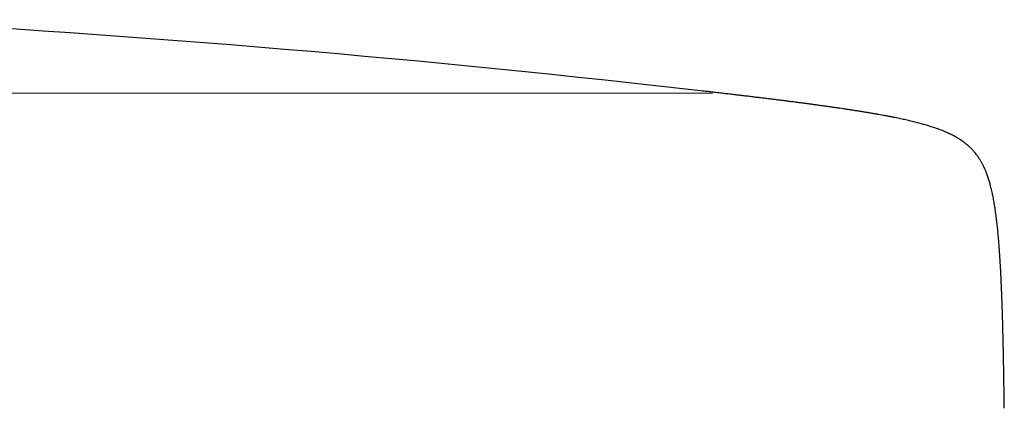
# Model space of a CAD drawing. Header units: millimetres. Extents: x 8 to 482, y 12 to 243.
# Tile 25 of 256: x 97 to 122, y 203 to 213. Entities that reach past the tile are written whole.
import ezdxf

# ---------------------------------------------------------------- set-up
doc = ezdxf.new("R2010")
doc.units = ezdxf.units.MM

msp = doc.modelspace()

# ---------------------------------------------------------------- linework, layer by layer
at = {"color": 7, "linetype": 'Continuous', "lineweight": 30}
msp.add_arc((74.5, -136.53), 350, 83.41917, 86.92938, dxfattribs=at)
at = {"color": 8, "linetype": 'Continuous', "lineweight": 0}
msp.add_open_spline([(114.609, 211.14), (114.633, 211.14), (114.698, 211.14), (112.858, 211.139), (109.348, 211.14), (104.255, 211.139), (97.885, 211.14), (90.503, 211.139), (82.423, 211.14), (74.002, 211.139), (65.602, 211.14), (57.586, 211.139), (50.306, 211.14), (44.077, 211.139), (39.147, 211.14), (35.841, 211.14), (34.206, 211.14), (34.351, 211.14), (34.397, 211.14)], degree=3, knots=[0, 0, 0, 0, 0.039018, 0.105428, 0.171835, 0.238244, 0.304651, 0.37106, 0.437469, 0.503877, 0.570286, 0.636693, 0.703103, 0.769509, 0.835919, 0.902325, 0.968735, 1, 1, 1, 1], dxfattribs=at)
at = {"color": 7, "linetype": 'Continuous', "lineweight": 30}
msp.add_open_spline([(121.9, 203.288), (121.9, 203.316), (121.899, 203.389), (121.898, 203.506), (121.896, 203.637), (121.894, 203.762), (121.892, 203.88), (121.891, 203.992), (121.889, 204.101), (121.887, 204.206), (121.885, 204.317), (121.883, 204.433), (121.881, 204.554), (121.879, 204.67), (121.876, 204.782), (121.874, 204.891), (121.872, 204.995), (121.869, 205.101), (121.866, 205.209), (121.864, 205.318), (121.861, 205.423), (121.858, 205.524), (121.855, 205.621), (121.852, 205.72), (121.849, 205.82), (121.845, 205.922), (121.842, 206.02), (121.838, 206.116), (121.834, 206.211), (121.83, 206.305), (121.826, 206.395), (121.822, 206.481), (121.819, 206.564), (121.814, 206.648), (121.81, 206.734), (121.805, 206.82), (121.8, 206.903), (121.795, 206.987), (121.79, 207.073), (121.784, 207.159), (121.778, 207.241), (121.773, 207.32), (121.767, 207.395), (121.761, 207.472), (121.754, 207.551), (121.747, 207.63), (121.739, 207.706), (121.732, 207.778), (121.725, 207.847), (121.717, 207.913), (121.709, 207.983), (121.7, 208.056), (121.69, 208.133), (121.68, 208.206), (121.669, 208.278), (121.658, 208.35), (121.645, 208.422), (121.633, 208.489), (121.621, 208.552), (121.609, 208.612), (121.596, 208.672), (121.582, 208.734), (121.567, 208.796), (121.552, 208.853), (121.537, 208.907), (121.522, 208.957), (121.506, 209.006), (121.49, 209.055), (121.474, 209.102), (121.457, 209.146), (121.443, 209.183), (121.43, 209.213), (121.419, 209.239), (121.409, 209.263), (121.398, 209.285), (121.388, 209.308), (121.376, 209.332), (121.363, 209.358), (121.348, 209.387), (121.332, 209.416), (121.314, 209.447), (121.295, 209.479), (121.274, 209.513), (121.25, 209.549), (121.224, 209.586), (121.196, 209.622), (121.167, 209.659), (121.137, 209.694), (121.107, 209.727), (121.079, 209.756), (121.053, 209.781), (121.031, 209.802), (121.013, 209.819), (120.997, 209.832), (120.984, 209.844), (120.972, 209.854), (120.954, 209.869), (120.927, 209.891), (120.889, 209.92), (120.85, 209.947), (120.811, 209.974), (120.772, 209.999), (120.729, 210.025), (120.683, 210.051), (120.636, 210.077), (120.589, 210.101), (120.543, 210.123), (120.493, 210.146), (120.439, 210.17), (120.384, 210.193), (120.327, 210.216), (120.267, 210.238), (120.204, 210.261), (120.141, 210.282), (120.079, 210.302), (120.019, 210.321), (119.955, 210.34), (119.891, 210.359), (119.829, 210.376), (119.768, 210.392), (119.704, 210.409), (119.636, 210.426), (119.57, 210.442), (119.506, 210.457), (119.444, 210.471), (119.379, 210.485), (119.311, 210.5), (119.24, 210.515), (119.165, 210.53), (119.085, 210.546), (119.001, 210.562), (118.92, 210.577), (118.841, 210.592), (118.765, 210.606), (118.685, 210.62), (118.602, 210.634), (118.515, 210.649), (118.424, 210.664), (118.328, 210.679), (118.235, 210.694), (118.145, 210.708), (118.059, 210.722), (117.97, 210.735), (117.882, 210.748), (117.798, 210.761), (117.716, 210.773), (117.632, 210.785), (117.544, 210.797), (117.453, 210.81), (117.358, 210.823), (117.26, 210.837), (117.161, 210.85), (117.063, 210.863), (116.964, 210.877), (116.861, 210.89), (116.754, 210.904), (116.643, 210.918), (116.528, 210.933), (116.417, 210.947), (116.311, 210.961), (116.21, 210.973), (116.106, 210.986), (115.998, 211), (115.887, 211.013), (115.773, 211.027), (115.655, 211.041), (115.534, 211.056), (115.412, 211.07), (115.291, 211.085), (115.17, 211.099), (115.046, 211.114), (114.916, 211.129), (114.784, 211.144), (114.649, 211.16), (114.514, 211.175), (114.423, 211.186), (114.378, 211.191)], degree=3, knots=[0, 0, 0, 0, 0.0061061, 0.0161837, 0.0259013, 0.0352781, 0.0438225, 0.0520931, 0.060103, 0.0678641, 0.0753879, 0.0846568, 0.0935776, 0.1021694, 0.1104499, 0.1184358, 0.1261422, 0.1335837, 0.1419483, 0.14999, 0.157727, 0.1651763, 0.1723535, 0.1792732, 0.1871162, 0.1946406, 0.2018654, 0.208808, 0.2160067, 0.2229137, 0.2295462, 0.23592, 0.24205, 0.2479496, 0.2546242, 0.2610153, 0.2671404, 0.2730157, 0.2797047, 0.2860833, 0.2921723, 0.2979908, 0.3035561, 0.3088842, 0.3150932, 0.3209941, 0.3266087, 0.3319571, 0.3370574, 0.341926, 0.3465781, 0.3526463, 0.3583634, 0.3637582, 0.3688563, 0.3745707, 0.3799318, 0.3849703, 0.3897131, 0.3941844, 0.3984055, 0.4034462, 0.4081474, 0.4125397, 0.4166497, 0.4205008, 0.4241136, 0.42809, 0.4317862, 0.4352247, 0.4384248, 0.4405694, 0.4426067, 0.4445416, 0.4464038, 0.4480811, 0.4500322, 0.4522475, 0.4547176, 0.4571307, 0.4597336, 0.4625212, 0.4654896, 0.4686365, 0.4719617, 0.4754586, 0.4788438, 0.4824091, 0.4856719, 0.4886399, 0.4913169, 0.4937039, 0.4953751, 0.4968652, 0.4981727, 0.4992956, 0.5002975, 0.5034694, 0.5069673, 0.5108136, 0.5140031, 0.5174283, 0.521108, 0.5250645, 0.5293242, 0.5329039, 0.5367075, 0.5407549, 0.545069, 0.5496759, 0.554051, 0.5587064, 0.5636693, 0.568971, 0.5733972, 0.578074, 0.5830229, 0.5882683, 0.5926964, 0.5973472, 0.6022379, 0.6073872, 0.6128163, 0.6172933, 0.6219697, 0.6268589, 0.6319758, 0.6373365, 0.6430302, 0.6490121, 0.6553045, 0.661932, 0.6673921, 0.6730905, 0.6790428, 0.6852664, 0.6917801, 0.6986044, 0.7057621, 0.7132778, 0.719452, 0.7258786, 0.7325734, 0.7395532, 0.745428, 0.7515125, 0.7578181, 0.764357, 0.7711423, 0.7781882, 0.7855099, 0.7931238, 0.8002243, 0.8075885, 0.8152314, 0.823169, 0.8314187, 0.839999, 0.8489302, 0.8561918, 0.8636938, 0.8714483, 0.8794683, 0.8877675, 0.8962047, 0.9049405, 0.913991, 0.9233736, 0.9320465, 0.941013, 0.9502882, 0.9598883, 0.9698171, 0.9798539, 0.9899148, 1, 1, 1, 1], dxfattribs=at)

doc.saveas('drawing.dxf')
